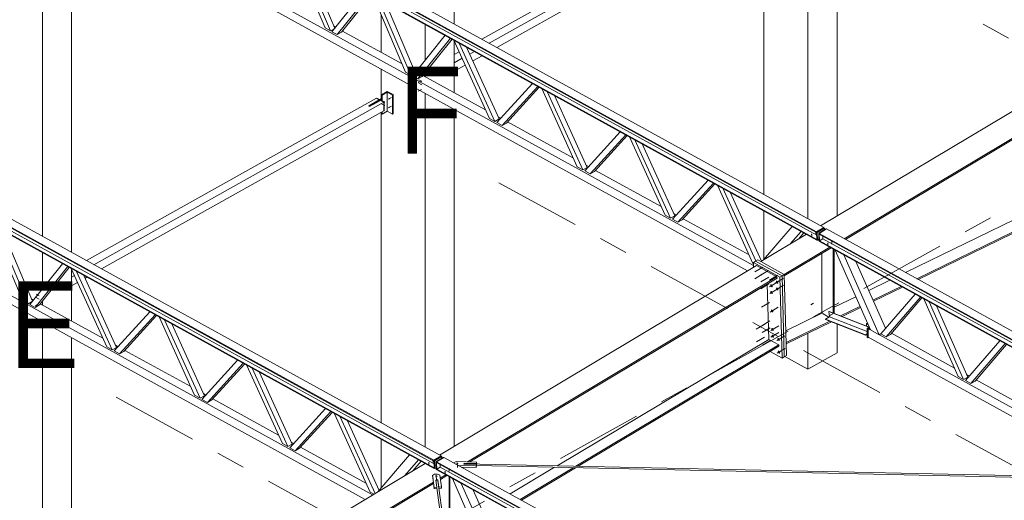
# Model space of a CAD drawing. Header units: millimetres. Extents: x -260 to 160, y -50 to 247.
# Tile 20 of 74: x -199 to -165, y 163 to 179. Entities that reach past the tile are written whole.
import ezdxf

# ---------------------------------------------------------------- set-up
doc = ezdxf.new("R2010")
doc.units = ezdxf.units.MM
for name, pattern in [('XKITLINE00', [0]), ('XKITLINE02', [4, 2, -2]), ('XKITLINE03', [6, 3, -1, 1, -1])]:
    doc.linetypes.add(name, pattern=pattern)
for name, color, linetype, lineweight in [('Element', 2, 'Continuous', 0), ('Spoina', 1, 'Continuous', 0), ('Śruba', 3, 'Continuous', 0)]:
    doc.layers.add(name, color=color, linetype=linetype, lineweight=lineweight)
doc.styles.add('ARIAL', font='ARIAL.TTF')

msp = doc.modelspace()

# ---------------------------------------------------------------- hatches: boundary and pattern name
at = {"layer": 'Śruba'}
for points in [[(-186.029, 176.408), (-186.026, 176.412), (-186.022, 176.415), (-186.019, 176.417), (-186.016, 176.419), (-186.012, 176.42), (-186.009, 176.42), (-186.006, 176.419), (-186.004, 176.417), (-186.002, 176.414), (-186.001, 176.411), (-186.001, 176.407), (-186.001, 176.403), (-186.002, 176.399), (-186.004, 176.394), (-186.006, 176.39), (-186.008, 176.386), (-186.011, 176.382), (-186.015, 176.379), (-186.018, 176.376), (-186.021, 176.375), (-186.025, 176.374), (-186.028, 176.374), (-186.031, 176.375), (-186.033, 176.377), (-186.035, 176.379), (-186.036, 176.382), (-186.036, 176.386), (-186.036, 176.39), (-186.035, 176.395), (-186.033, 176.399), (-186.031, 176.404)], [(-186.029, 176.289), (-186.026, 176.293), (-186.022, 176.296), (-186.019, 176.298), (-186.016, 176.3), (-186.012, 176.301), (-186.009, 176.301), (-186.006, 176.3), (-186.004, 176.298), (-186.002, 176.295), (-186.001, 176.292), (-186.001, 176.288), (-186.001, 176.284), (-186.002, 176.28), (-186.004, 176.275), (-186.006, 176.271), (-186.008, 176.267), (-186.011, 176.263), (-186.015, 176.26), (-186.018, 176.257), (-186.021, 176.256), (-186.025, 176.255), (-186.028, 176.255), (-186.031, 176.256), (-186.033, 176.258), (-186.035, 176.26), (-186.036, 176.264), (-186.036, 176.267), (-186.036, 176.272), (-186.035, 176.276), (-186.033, 176.281), (-186.031, 176.285)], [(-185.814, 176.51), (-185.813, 176.506), (-185.812, 176.501), (-185.812, 176.497), (-185.812, 176.493), (-185.813, 176.49), (-185.815, 176.487), (-185.817, 176.486), (-185.82, 176.485), (-185.823, 176.484), (-185.826, 176.485), (-185.83, 176.487), (-185.833, 176.489), (-185.836, 176.492), (-185.84, 176.496), (-185.842, 176.5), (-185.844, 176.505), (-185.846, 176.509), (-185.847, 176.513), (-185.847, 176.518), (-185.847, 176.521), (-185.845, 176.525), (-185.844, 176.527), (-185.842, 176.529), (-185.839, 176.53), (-185.836, 176.53), (-185.832, 176.529), (-185.829, 176.528), (-185.825, 176.525), (-185.822, 176.522), (-185.819, 176.519), (-185.816, 176.515)], [(-185.814, 176.213), (-185.813, 176.209), (-185.812, 176.204), (-185.812, 176.2), (-185.812, 176.196), (-185.813, 176.193), (-185.815, 176.19), (-185.817, 176.189), (-185.82, 176.188), (-185.823, 176.187), (-185.826, 176.188), (-185.83, 176.19), (-185.833, 176.192), (-185.836, 176.195), (-185.84, 176.199), (-185.842, 176.203), (-185.844, 176.208), (-185.846, 176.212), (-185.847, 176.216), (-185.847, 176.221), (-185.847, 176.224), (-185.845, 176.228), (-185.844, 176.23), (-185.842, 176.232), (-185.839, 176.233), (-185.836, 176.233), (-185.832, 176.233), (-185.829, 176.231), (-185.825, 176.228), (-185.822, 176.225), (-185.819, 176.222), (-185.816, 176.218)], [(-171.273, 171.8), (-171.278, 171.801), (-171.282, 171.802), (-171.286, 171.803), (-171.289, 171.806), (-171.291, 171.808), (-171.293, 171.811), (-171.293, 171.813), (-171.293, 171.816), (-171.292, 171.819), (-171.289, 171.821), (-171.286, 171.824), (-171.283, 171.826), (-171.278, 171.827), (-171.274, 171.828), (-171.269, 171.828), (-171.264, 171.828), (-171.259, 171.828), (-171.255, 171.826), (-171.251, 171.825), (-171.248, 171.823), (-171.245, 171.82), (-171.244, 171.818), (-171.243, 171.815), (-171.244, 171.812), (-171.245, 171.809), (-171.247, 171.807), (-171.25, 171.804), (-171.254, 171.803), (-171.259, 171.801), (-171.263, 171.8), (-171.268, 171.8)], [(-170.715, 171.493), (-170.72, 171.493), (-170.724, 171.494), (-170.728, 171.496), (-170.731, 171.498), (-170.733, 171.501), (-170.735, 171.503), (-170.735, 171.506), (-170.735, 171.509), (-170.734, 171.512), (-170.731, 171.514), (-170.728, 171.516), (-170.725, 171.518), (-170.72, 171.52), (-170.716, 171.521), (-170.711, 171.521), (-170.706, 171.521), (-170.701, 171.52), (-170.697, 171.519), (-170.693, 171.517), (-170.69, 171.515), (-170.688, 171.513), (-170.686, 171.51), (-170.685, 171.507), (-170.686, 171.505), (-170.687, 171.502), (-170.689, 171.499), (-170.692, 171.497), (-170.696, 171.495), (-170.701, 171.494), (-170.705, 171.493), (-170.71, 171.492)], [(-172.426, 170.181), (-172.422, 170.171), (-172.42, 170.161), (-172.419, 170.151), (-172.419, 170.143), (-172.422, 170.135), (-172.425, 170.129), (-172.43, 170.125), (-172.436, 170.123), (-172.443, 170.122), (-172.451, 170.124), (-172.459, 170.127), (-172.466, 170.133), (-172.474, 170.14), (-172.481, 170.148), (-172.487, 170.157), (-172.493, 170.167), (-172.497, 170.177), (-172.499, 170.187), (-172.5, 170.197), (-172.499, 170.205), (-172.497, 170.213), (-172.494, 170.219), (-172.489, 170.223), (-172.483, 170.225), (-172.476, 170.226), (-172.468, 170.224), (-172.46, 170.221), (-172.452, 170.215), (-172.445, 170.208), (-172.438, 170.2), (-172.431, 170.191)], [(-172.623, 170.059), (-172.619, 170.049), (-172.616, 170.039), (-172.615, 170.029), (-172.616, 170.02), (-172.618, 170.013), (-172.622, 170.007), (-172.627, 170.003), (-172.633, 170), (-172.64, 170), (-172.647, 170.002), (-172.655, 170.005), (-172.663, 170.011), (-172.671, 170.018), (-172.678, 170.026), (-172.684, 170.035), (-172.689, 170.045), (-172.693, 170.055), (-172.696, 170.065), (-172.697, 170.075), (-172.696, 170.083), (-172.694, 170.091), (-172.69, 170.097), (-172.685, 170.101), (-172.679, 170.103), (-172.672, 170.104), (-172.665, 170.102), (-172.657, 170.098), (-172.649, 170.093), (-172.641, 170.086), (-172.634, 170.078), (-172.628, 170.069)], [(-172.616, 169.825), (-172.613, 169.815), (-172.61, 169.805), (-172.609, 169.795), (-172.61, 169.786), (-172.612, 169.779), (-172.615, 169.773), (-172.62, 169.769), (-172.626, 169.767), (-172.633, 169.766), (-172.641, 169.768), (-172.649, 169.771), (-172.657, 169.777), (-172.664, 169.784), (-172.672, 169.792), (-172.678, 169.801), (-172.683, 169.811), (-172.687, 169.821), (-172.689, 169.831), (-172.69, 169.841), (-172.69, 169.849), (-172.688, 169.857), (-172.684, 169.863), (-172.679, 169.867), (-172.673, 169.869), (-172.666, 169.87), (-172.658, 169.868), (-172.651, 169.864), (-172.643, 169.859), (-172.635, 169.852), (-172.628, 169.844), (-172.622, 169.835)], [(-172.42, 169.947), (-172.416, 169.937), (-172.413, 169.927), (-172.412, 169.917), (-172.413, 169.909), (-172.415, 169.901), (-172.419, 169.895), (-172.424, 169.891), (-172.43, 169.889), (-172.437, 169.888), (-172.444, 169.89), (-172.452, 169.894), (-172.46, 169.899), (-172.468, 169.906), (-172.475, 169.914), (-172.481, 169.923), (-172.486, 169.933), (-172.49, 169.943), (-172.493, 169.953), (-172.494, 169.963), (-172.493, 169.972), (-172.491, 169.979), (-172.487, 169.985), (-172.482, 169.989), (-172.476, 169.991), (-172.469, 169.992), (-172.462, 169.99), (-172.454, 169.987), (-172.446, 169.981), (-172.438, 169.974), (-172.431, 169.966), (-172.425, 169.957)], [(-172.599, 169.187), (-172.595, 169.177), (-172.593, 169.167), (-172.592, 169.158), (-172.593, 169.149), (-172.595, 169.142), (-172.598, 169.136), (-172.603, 169.131), (-172.609, 169.129), (-172.616, 169.129), (-172.624, 169.13), (-172.632, 169.134), (-172.64, 169.139), (-172.647, 169.146), (-172.654, 169.154), (-172.661, 169.164), (-172.666, 169.174), (-172.67, 169.184), (-172.672, 169.194), (-172.673, 169.203), (-172.673, 169.212), (-172.67, 169.219), (-172.667, 169.225), (-172.662, 169.23), (-172.656, 169.232), (-172.649, 169.232), (-172.641, 169.231), (-172.633, 169.227), (-172.625, 169.222), (-172.618, 169.215), (-172.611, 169.206), (-172.604, 169.197)], [(-170.596, 169.048), (-170.595, 169.044), (-170.594, 169.039), (-170.594, 169.035), (-170.594, 169.031), (-170.595, 169.028), (-170.597, 169.025), (-170.599, 169.024), (-170.602, 169.023), (-170.605, 169.022), (-170.608, 169.023), (-170.612, 169.025), (-170.615, 169.027), (-170.619, 169.03), (-170.622, 169.034), (-170.624, 169.038), (-170.626, 169.043), (-170.628, 169.047), (-170.629, 169.052), (-170.629, 169.056), (-170.629, 169.06), (-170.628, 169.063), (-170.626, 169.065), (-170.624, 169.067), (-170.621, 169.068), (-170.618, 169.068), (-170.614, 169.068), (-170.611, 169.066), (-170.608, 169.064), (-170.604, 169.06), (-170.601, 169.057), (-170.599, 169.053)], [(-172.582, 168.55), (-172.578, 168.54), (-172.576, 168.53), (-172.575, 168.52), (-172.575, 168.512), (-172.578, 168.504), (-172.581, 168.498), (-172.586, 168.494), (-172.592, 168.492), (-172.599, 168.491), (-172.607, 168.493), (-172.615, 168.496), (-172.622, 168.502), (-172.63, 168.509), (-172.637, 168.517), (-172.644, 168.526), (-172.649, 168.536), (-172.653, 168.546), (-172.655, 168.556), (-172.656, 168.566), (-172.655, 168.574), (-172.653, 168.582), (-172.65, 168.588), (-172.645, 168.592), (-172.639, 168.594), (-172.632, 168.595), (-172.624, 168.593), (-172.616, 168.59), (-172.608, 168.584), (-172.601, 168.577), (-172.594, 168.569), (-172.587, 168.56)], [(-169.308, 168.544), (-169.307, 168.539), (-169.306, 168.535), (-169.306, 168.531), (-169.306, 168.527), (-169.307, 168.523), (-169.309, 168.521), (-169.311, 168.519), (-169.314, 168.518), (-169.317, 168.518), (-169.32, 168.519), (-169.324, 168.52), (-169.327, 168.523), (-169.331, 168.526), (-169.334, 168.53), (-169.336, 168.534), (-169.338, 168.538), (-169.34, 168.543), (-169.341, 168.547), (-169.341, 168.551), (-169.341, 168.555), (-169.34, 168.558), (-169.338, 168.561), (-169.336, 168.563), (-169.333, 168.564), (-169.33, 168.564), (-169.326, 168.563), (-169.323, 168.561), (-169.319, 168.559), (-169.316, 168.556), (-169.313, 168.552), (-169.31, 168.548)], [(-172.576, 168.316), (-172.572, 168.306), (-172.569, 168.296), (-172.569, 168.286), (-172.569, 168.278), (-172.571, 168.27), (-172.575, 168.264), (-172.58, 168.26), (-172.586, 168.258), (-172.593, 168.257), (-172.6, 168.259), (-172.608, 168.263), (-172.616, 168.268), (-172.624, 168.275), (-172.631, 168.283), (-172.637, 168.292), (-172.642, 168.302), (-172.646, 168.312), (-172.649, 168.322), (-172.65, 168.332), (-172.649, 168.341), (-172.647, 168.348), (-172.643, 168.354), (-172.638, 168.358), (-172.632, 168.36), (-172.625, 168.361), (-172.618, 168.359), (-172.61, 168.356), (-172.602, 168.35), (-172.594, 168.343), (-172.587, 168.335), (-172.581, 168.326)], [(-172.373, 168.204), (-172.369, 168.194), (-172.367, 168.184), (-172.366, 168.175), (-172.366, 168.166), (-172.368, 168.158), (-172.372, 168.153), (-172.377, 168.148), (-172.383, 168.146), (-172.39, 168.146), (-172.397, 168.147), (-172.405, 168.151), (-172.413, 168.156), (-172.421, 168.163), (-172.428, 168.171), (-172.434, 168.181), (-172.439, 168.19), (-172.443, 168.201), (-172.446, 168.211), (-172.447, 168.22), (-172.446, 168.229), (-172.444, 168.236), (-172.44, 168.242), (-172.436, 168.246), (-172.429, 168.249), (-172.423, 168.249), (-172.415, 168.247), (-172.407, 168.244), (-172.399, 168.239), (-172.391, 168.232), (-172.384, 168.223), (-172.378, 168.214)], [(-172.361, 167.766), (-172.357, 167.755), (-172.355, 167.745), (-172.354, 167.736), (-172.354, 167.727), (-172.357, 167.72), (-172.36, 167.714), (-172.365, 167.71), (-172.371, 167.707), (-172.378, 167.707), (-172.386, 167.709), (-172.394, 167.712), (-172.401, 167.718), (-172.409, 167.724), (-172.416, 167.733), (-172.423, 167.742), (-172.428, 167.752), (-172.432, 167.762), (-172.434, 167.772), (-172.435, 167.782), (-172.434, 167.79), (-172.432, 167.798), (-172.429, 167.804), (-172.424, 167.808), (-172.418, 167.81), (-172.411, 167.811), (-172.403, 167.809), (-172.395, 167.805), (-172.387, 167.8), (-172.38, 167.793), (-172.373, 167.785), (-172.366, 167.776)], [(-184.473, 163.918), (-184.478, 163.918), (-184.482, 163.92), (-184.486, 163.921), (-184.489, 163.923), (-184.492, 163.926), (-184.493, 163.928), (-184.494, 163.931), (-184.493, 163.934), (-184.492, 163.937), (-184.49, 163.939), (-184.487, 163.941), (-184.483, 163.943), (-184.479, 163.945), (-184.474, 163.946), (-184.469, 163.946), (-184.464, 163.946), (-184.459, 163.945), (-184.455, 163.944), (-184.451, 163.942), (-184.448, 163.94), (-184.446, 163.938), (-184.444, 163.935), (-184.444, 163.932), (-184.444, 163.93), (-184.445, 163.927), (-184.448, 163.924), (-184.451, 163.922), (-184.454, 163.92), (-184.459, 163.919), (-184.463, 163.918), (-184.468, 163.917)], [(-183.497, 163.892), (-183.505, 163.893), (-183.511, 163.895), (-183.517, 163.898), (-183.522, 163.901), (-183.526, 163.905), (-183.528, 163.909), (-183.529, 163.913), (-183.529, 163.918), (-183.527, 163.922), (-183.523, 163.926), (-183.518, 163.93), (-183.512, 163.933), (-183.506, 163.935), (-183.498, 163.936), (-183.491, 163.937), (-183.483, 163.937), (-183.476, 163.936), (-183.469, 163.934), (-183.463, 163.931), (-183.458, 163.928), (-183.454, 163.924), (-183.452, 163.92), (-183.451, 163.915), (-183.451, 163.911), (-183.454, 163.907), (-183.457, 163.903), (-183.462, 163.899), (-183.468, 163.896), (-183.474, 163.894), (-183.482, 163.892), (-183.489, 163.892)], [(-184.22, 163.457), (-184.227, 163.458), (-184.234, 163.46), (-184.24, 163.463), (-184.245, 163.466), (-184.249, 163.47), (-184.251, 163.474), (-184.252, 163.479), (-184.251, 163.483), (-184.249, 163.487), (-184.246, 163.491), (-184.241, 163.495), (-184.235, 163.498), (-184.228, 163.5), (-184.221, 163.502), (-184.213, 163.502), (-184.206, 163.502), (-184.198, 163.501), (-184.191, 163.499), (-184.185, 163.496), (-184.18, 163.493), (-184.177, 163.489), (-184.174, 163.485), (-184.173, 163.481), (-184.174, 163.476), (-184.176, 163.472), (-184.18, 163.468), (-184.184, 163.465), (-184.19, 163.462), (-184.197, 163.459), (-184.204, 163.458), (-184.212, 163.457)], [(-183.915, 163.61), (-183.92, 163.611), (-183.924, 163.612), (-183.928, 163.614), (-183.931, 163.616), (-183.934, 163.618), (-183.935, 163.621), (-183.936, 163.624), (-183.935, 163.627), (-183.934, 163.629), (-183.932, 163.632), (-183.929, 163.634), (-183.925, 163.636), (-183.921, 163.638), (-183.916, 163.638), (-183.911, 163.639), (-183.906, 163.639), (-183.901, 163.638), (-183.897, 163.637), (-183.893, 163.635), (-183.89, 163.633), (-183.888, 163.631), (-183.886, 163.628), (-183.886, 163.625), (-183.886, 163.622), (-183.887, 163.62), (-183.89, 163.617), (-183.893, 163.615), (-183.896, 163.613), (-183.901, 163.612), (-183.905, 163.611), (-183.91, 163.61)]]:
    msp.add_hatch(color=256, dxfattribs=at).paths.add_polyline_path(points, flags=17)

# ---------------------------------------------------------------- linework, layer by layer
at = {"layer": 'Element', "linetype": 'XKITLINE00', "lineweight": 0}
for p, q in [((-183.594, 179.081), (-183.594, 192.138)), ((-198.419, 186.957), (-171.097, 171.91)), ((-198.419, 186.934), (-171.097, 171.886)), ((-198.168, 187.107), (-170.846, 172.06)), ((-198.412, 186.7), (-171.09, 171.652)), ((-198.412, 186.676), (-171.09, 171.629)), ((-197.969, 186.593), (-171.094, 171.792)), ((-197.8, 171.752), (-197.8, 185.314)), ((-171.399, 172.365), (-171.399, 184.578)), ((-196.794, 171.198), (-196.794, 184.252)), ((-182.646, 178.559), (-173.081, 183.92)), ((-182.393, 178.419), (-172.828, 183.78)), ((-170.393, 172.459), (-170.393, 184.024)), ((-196.577, 183.585), (-173.275, 170.751)), ((-182.125, 178.272), (-172.828, 183.483)), ((-172.921, 173.203), (-172.921, 183.431)), ((-196.577, 183.288), (-173.477, 170.565)), ((-188.048, 178.944), (-189.174, 181.589)), ((-187.867, 178.844), (-188.993, 181.489)), ((-187.719, 178.935), (-188.749, 181.355)), ((-187.815, 178.815), (-186.689, 180.22)), ((-187.633, 178.715), (-186.508, 180.12)), ((-186.45, 180.089), (-187.482, 178.799)), ((-185.272, 177.414), (-186.397, 180.06)), ((-185.09, 177.314), (-186.216, 179.96)), ((-184.942, 177.405), (-185.972, 179.825)), ((-170.958, 172.122), (-158.246, 179.717)), ((-186.121, 178.105), (-186.121, 179.41)), ((-211.619, 179.075), (-184.298, 164.028)), ((-211.619, 179.051), (-184.297, 164.004)), ((-211.368, 179.225), (-184.046, 164.178)), ((-187.747, 179.001), (-187.691, 178.97)), ((-184.599, 177.833), (-184.599, 179.069)), ((-211.613, 178.818), (-184.291, 163.77)), ((-211.612, 178.794), (-184.29, 163.747)), ((-211.17, 178.711), (-184.294, 163.909)), ((-187.867, 178.844), (-188.048, 178.944)), ((-187.731, 178.92), (-187.867, 178.844)), ((-187.633, 178.715), (-187.815, 178.815)), ((-187.482, 178.799), (-187.633, 178.715)), ((-187.451, 178.838), (-185.396, 177.706)), ((-185.038, 177.286), (-183.912, 178.691)), ((-170.146, 171.674), (-158.006, 178.928)), ((-170.105, 171.652), (-158, 178.884)), ((-184.857, 177.186), (-183.731, 178.591)), ((-183.673, 178.559), (-184.706, 177.27)), ((-182.382, 175.823), (-183.61, 178.525)), ((-183.594, 176.713), (-183.594, 178.488)), ((-182.195, 175.72), (-183.423, 178.422)), ((-183.594, 178.028), (-183.427, 178.122)), ((-183.171, 178.283), (-182.044, 175.804)), ((-183.164, 178.269), (-183.155, 178.274)), ((-183.062, 178.044), (-182.901, 178.134)), ((-182.955, 177.807), (-182.634, 177.987)), ((-183.594, 177.746), (-183.325, 177.897)), ((-183.594, 177.449), (-183.217, 177.66)), ((-186.121, 176.499), (-186.121, 177.529)), ((-185.09, 177.314), (-185.272, 177.414)), ((-184.954, 177.391), (-185.09, 177.314)), ((-184.857, 177.186), (-185.038, 177.286)), ((-184.97, 177.472), (-184.914, 177.441)), ((-184.675, 177.309), (-182.517, 176.121)), ((-184.599, 177.267), (-184.599, 177.403)), ((-184.706, 177.27), (-184.857, 177.186)), ((-182.127, 175.682), (-180.898, 177.031)), ((-186.107, 176.643), (-185.906, 176.755)), ((-186.107, 176.437), (-186.107, 176.643)), ((-186.081, 176.629), (-186.107, 176.643)), ((-185.905, 176.727), (-186.081, 176.629)), ((-186.081, 176.423), (-186.081, 176.629)), ((-185.906, 176.755), (-185.703, 176.644)), ((-185.905, 176.074), (-185.905, 176.727)), ((-185.728, 176.63), (-185.905, 176.727)), ((-185.703, 176.644), (-185.728, 176.63)), ((-185.728, 175.976), (-185.728, 176.63)), ((-185.703, 175.99), (-185.703, 176.644)), ((-184.599, 164.482), (-184.599, 176.691)), ((-181.94, 175.579), (-180.712, 176.928)), ((-180.663, 176.901), (-181.789, 175.664)), ((-179.352, 174.154), (-180.58, 176.856)), ((-179.165, 174.051), (-180.393, 176.753)), ((-180.141, 176.614), (-179.014, 174.136)), ((-196.282, 170.917), (-186.281, 176.522)), ((-196.029, 170.777), (-186.028, 176.382)), ((-186.544, 176.262), (-186.107, 176.508)), ((-186.107, 176.479), (-186.519, 176.248)), ((-186.519, 176.233), (-186.142, 176.445)), ((-186.271, 176.527), (-186.281, 176.522)), ((-186.281, 176.522), (-186.181, 176.466)), ((-186.281, 176.522), (-186.181, 176.466)), ((-186.171, 176.472), (-186.271, 176.527)), ((-186.132, 176.45), (-186.142, 176.445)), ((-186.142, 176.445), (-186.028, 176.382)), ((-186.142, 176.445), (-186.028, 176.382)), ((-186.018, 176.388), (-186.132, 176.45)), ((-186.018, 176.388), (-186.028, 176.382)), ((-186.028, 176.085), (-186.028, 176.382)), ((-186.028, 176.382), (-186.028, 176.085)), ((-186.018, 176.091), (-186.018, 176.388)), ((-195.762, 170.63), (-186.028, 176.085)), ((-186.519, 176.248), (-186.544, 176.262)), ((-186.544, 176.247), (-186.544, 176.262)), ((-186.544, 176.247), (-186.519, 176.233)), ((-186.519, 176.248), (-186.519, 176.233)), ((-186.121, 165.32), (-186.121, 176.033)), ((-186.107, 175.989), (-186.107, 176.041)), ((-186.107, 175.989), (-186.081, 175.975)), ((-186.081, 175.975), (-185.905, 176.074)), ((-186.081, 175.975), (-186.081, 176.055)), ((-186.028, 176.085), (-186.018, 176.091)), ((-185.905, 176.074), (-185.728, 175.976)), ((-185.728, 175.976), (-185.703, 175.99)), ((-183.594, 164.518), (-183.594, 176.137)), ((-209.777, 175.702), (-186.412, 162.834)), ((-182.195, 175.72), (-182.382, 175.823)), ((-182.044, 175.804), (-182.195, 175.72)), ((-181.94, 175.579), (-182.127, 175.682)), ((-182.078, 175.879), (-181.991, 175.831)), ((-181.789, 175.664), (-181.94, 175.579)), ((-181.755, 175.701), (-179.487, 174.452)), ((-209.777, 175.405), (-186.67, 162.679)), ((-179.097, 174.013), (-177.869, 175.362)), ((-178.91, 173.911), (-177.682, 175.26)), ((-168.032, 170.51), (-157.723, 175.535)), ((-167.641, 170.295), (-157.391, 175.292)), ((-167.595, 170.27), (-157.385, 175.247)), ((-177.633, 175.233), (-178.759, 173.995)), ((-176.322, 172.485), (-177.55, 175.187)), ((-176.135, 172.382), (-177.364, 175.084)), ((-177.111, 174.945), (-175.984, 172.467)), ((-179.165, 174.051), (-179.352, 174.154)), ((-179.014, 174.136), (-179.165, 174.051)), ((-178.91, 173.911), (-179.097, 174.013)), ((-179.048, 174.21), (-178.961, 174.162)), ((-178.759, 173.995), (-178.91, 173.911)), ((-178.726, 174.032), (-176.457, 172.783)), ((-176.067, 172.345), (-174.839, 173.694)), ((-175.88, 172.242), (-174.652, 173.591)), ((-174.603, 173.564), (-175.73, 172.327)), ((-173.292, 170.817), (-174.52, 173.519)), ((-173.193, 170.906), (-174.334, 173.416)), ((-173.001, 170.901), (-174.081, 173.277)), ((-176.018, 172.541), (-175.932, 172.494)), ((-172.921, 170.952), (-172.921, 172.638)), ((-176.135, 172.382), (-176.322, 172.485)), ((-175.984, 172.467), (-176.135, 172.382)), ((-175.88, 172.242), (-176.067, 172.345)), ((-175.73, 172.327), (-175.88, 172.242)), ((-175.696, 172.364), (-173.428, 171.115)), ((-198.472, 169.532), (-199.598, 172.177)), ((-198.29, 169.432), (-199.416, 172.077)), ((-198.142, 169.523), (-199.172, 171.943)), ((-171.936, 172.095), (-172.928, 170.945)), ((-171.629, 171.926), (-171.993, 171.503)), ((-171.936, 172.095), (-171.629, 171.926)), ((-171.936, 172.095), (-171.936, 172.095)), ((-171.725, 171.663), (-171.54, 171.877)), ((-171.629, 171.926), (-171.628, 171.926)), ((-171.097, 171.91), (-170.846, 172.06)), ((-171.097, 171.901), (-170.846, 172.051)), ((-171.097, 171.886), (-171.097, 171.91)), ((-171.09, 171.638), (-171.097, 171.901)), ((-171.077, 171.89), (-171.097, 171.901)), ((-170.825, 172.04), (-171.077, 171.89)), ((-171.07, 171.627), (-171.077, 171.89)), ((-171.026, 171.862), (-170.775, 172.012)), ((-171.019, 171.599), (-171.026, 171.862)), ((-171.026, 171.862), (-171.006, 171.851)), ((-171.006, 171.859), (-170.755, 172.01)), ((-140.661, 155.147), (-171.006, 171.859)), ((-171.006, 171.859), (-171.005, 171.836)), ((-170.999, 171.588), (-171.006, 171.851)), ((-170.846, 172.06), (-170.846, 172.051)), ((-170.846, 172.051), (-170.825, 172.04)), ((-170.824, 171.983), (-170.825, 172.04)), ((-170.775, 172.012), (-170.762, 172.005)), ((-170.755, 172.01), (-140.41, 155.297)), ((-173.023, 170.888), (-171.45, 171.827)), ((-171.09, 171.629), (-171.09, 171.652)), ((-171.07, 171.627), (-171.09, 171.638)), ((-171.082, 171.634), (-171.09, 171.629)), ((-171.021, 171.656), (-171.07, 171.627)), ((-171.019, 171.599), (-170.999, 171.588)), ((-140.66, 155.124), (-171.005, 171.836)), ((-170.88, 171.674), (-170.999, 171.602)), ((-140.654, 154.89), (-170.999, 171.602)), ((-170.999, 171.602), (-170.998, 171.579)), ((-140.653, 154.866), (-170.998, 171.579)), ((-170.882, 171.768), (-170.88, 171.674)), ((-170.88, 171.674), (-155.839, 163.39)), ((-197.8, 169.951), (-197.8, 171.187)), ((-172.213, 170.439), (-170.638, 171.38)), ((-172.212, 170.393), (-170.597, 171.358)), ((-170.526, 169.109), (-170.526, 171.319)), ((-170.496, 169.097), (-170.496, 171.302)), ((-170.46, 171.282), (-170.153, 171.112)), ((-170.46, 171.282), (-170.46, 171.282)), ((-170.46, 171.282), (-169.243, 168.531)), ((-173.202, 170.9), (-173.277, 170.855)), ((-173.277, 170.855), (-172.364, 170.352)), ((-173.277, 170.855), (-173.273, 170.687)), ((-173.202, 170.9), (-173.127, 170.945)), ((-173.202, 170.9), (-172.289, 170.397)), ((-173.202, 170.9), (-172.289, 170.397)), ((-173.127, 170.945), (-172.213, 170.442)), ((-170.917, 171.166), (-170.917, 169.164)), ((-170.153, 171.112), (-170.152, 171.113)), ((-170.153, 171.112), (-168.936, 168.362)), ((-168.72, 168.582), (-169.739, 170.885)), ((-198.238, 169.403), (-197.113, 170.809)), ((-198.057, 169.303), (-196.931, 170.709)), ((-196.873, 170.677), (-197.906, 169.388)), ((-195.582, 167.94), (-196.81, 170.642)), ((-196.794, 168.831), (-196.794, 170.606)), ((-195.395, 167.838), (-196.624, 170.54)), ((-184.107, 164.211), (-173.174, 170.746)), ((-173.276, 170.808), (-173.292, 170.817)), ((-173.174, 170.746), (-172.464, 170.355)), ((-196.794, 170.348), (-196.7, 170.401)), ((-196.794, 170.051), (-196.593, 170.164)), ((-196.371, 170.4), (-195.244, 167.922)), ((-196.33, 170.311), (-196.27, 170.345)), ((-183.139, 163.975), (-172.464, 170.355)), ((-183.062, 163.973), (-172.463, 170.308)), ((-172.463, 170.308), (-172.464, 170.355)), ((-172.364, 170.352), (-172.289, 170.397)), ((-172.289, 167.557), (-172.364, 170.352)), ((-172.289, 170.397), (-172.213, 170.442)), ((-172.214, 167.602), (-172.289, 170.397)), ((-172.289, 170.397), (-172.214, 167.602)), ((-172.213, 170.442), (-172.138, 167.647)), ((-169.299, 169.892), (-168.576, 170.245)), ((-172.749, 168.202), (-172.8, 170.107)), ((-169.152, 169.558), (-168.185, 170.029)), ((-169.134, 169.519), (-168.139, 170.004)), ((-198.29, 169.432), (-198.472, 169.532)), ((-198.154, 169.508), (-198.29, 169.432)), ((-198.171, 169.589), (-198.114, 169.558)), ((-197.8, 169.385), (-197.8, 169.521)), ((-170.496, 169.308), (-169.749, 169.673)), ((-168.886, 168.39), (-167.702, 169.763)), ((-168.701, 168.288), (-167.517, 169.662)), ((-167.465, 169.633), (-168.551, 168.373)), ((-166.211, 166.917), (-167.395, 169.594)), ((-166.027, 166.815), (-167.211, 169.493)), ((-198.057, 169.303), (-198.238, 169.403)), ((-197.906, 169.388), (-198.057, 169.303)), ((-197.875, 169.427), (-195.717, 168.238)), ((-195.327, 167.8), (-194.099, 169.149)), ((-170.917, 169.164), (-170.866, 169.077)), ((-170.664, 169.163), (-170.672, 169.159)), ((-170.672, 169.159), (-169.297, 168.62)), ((-170.672, 169.159), (-170.653, 168.981)), ((-170.664, 169.163), (-169.289, 168.625)), ((-170.275, 169.011), (-169.601, 169.339)), ((-170.221, 168.989), (-169.584, 169.3)), ((-166.962, 169.356), (-165.876, 166.9)), ((-197.8, 156.593), (-197.8, 168.809)), ((-195.14, 167.697), (-193.912, 169.046)), ((-193.863, 169.019), (-194.99, 167.782)), ((-192.552, 166.272), (-193.78, 168.974)), ((-192.365, 166.169), (-193.594, 168.871)), ((-172.161, 168.497), (-170.889, 169.117)), ((-172.15, 168.096), (-170.643, 168.831)), ((-172.149, 168.049), (-170.589, 168.81)), ((-170.866, 169.077), (-170.672, 168.97)), ((-170.653, 168.981), (-170.796, 168.9)), ((-169.407, 168.356), (-170.796, 168.9)), ((-170.796, 168.9), (-170.795, 168.891)), ((-169.406, 168.347), (-170.795, 168.891)), ((-170.653, 168.981), (-169.35, 168.47)), ((-193.341, 168.732), (-192.214, 166.253)), ((-170.393, 167.741), (-170.393, 168.734)), ((-169.379, 168.743), (-169.349, 168.76)), ((-169.324, 168.713), (-169.379, 168.743)), ((-169.379, 168.743), (-169.379, 168.66)), ((-169.35, 168.59), (-169.286, 168.627)), ((-169.35, 168.264), (-169.35, 168.59)), ((-169.35, 168.59), (-169.335, 168.582)), ((-169.349, 168.76), (-169.344, 168.757)), ((-169.335, 168.582), (-169.28, 168.613)), ((-169.335, 168.582), (-169.335, 168.255)), ((-169.275, 168.601), (-169.322, 168.574)), ((-169.322, 168.574), (-169.244, 168.531)), ((-169.322, 168.574), (-169.322, 168.277)), ((-168.936, 168.362), (-169.243, 168.531)), ((-196.794, 156.628), (-196.794, 168.255)), ((-180.044, 163.842), (-172.749, 168.202)), ((-172.749, 168.202), (-172.401, 168.01)), ((-171.399, 167.178), (-171.399, 168.415)), ((-169.407, 168.356), (-169.35, 168.388)), ((-169.406, 168.347), (-169.407, 168.356)), ((-169.35, 168.378), (-169.406, 168.347)), ((-169.335, 168.255), (-169.35, 168.264)), ((-169.335, 168.255), (-169.309, 168.27)), ((-169.322, 168.277), (-160.505, 163.421)), ((-168.956, 168.372), (-159.944, 163.409)), ((-168.936, 168.362), (-168.886, 168.39)), ((-168.701, 168.288), (-168.886, 168.39)), ((-168.551, 168.373), (-168.701, 168.288)), ((-168.518, 168.411), (-166.342, 167.212)), ((-165.966, 166.781), (-164.782, 168.155)), ((-195.395, 167.838), (-195.582, 167.94)), ((-195.244, 167.922), (-195.395, 167.838)), ((-195.14, 167.697), (-195.327, 167.8)), ((-195.278, 167.996), (-195.192, 167.949)), ((-194.99, 167.782), (-195.14, 167.697)), ((-194.956, 167.819), (-192.687, 166.57)), ((-179.399, 163.828), (-172.401, 168.01)), ((-179.322, 163.827), (-172.4, 167.963)), ((-172.701, 167.784), (-172.289, 167.557)), ((-172.401, 168.01), (-172.4, 167.963)), ((-165.781, 166.68), (-164.597, 168.053)), ((-164.544, 168.024), (-165.63, 166.764)), ((-192.297, 166.131), (-191.069, 167.48)), ((-172.289, 167.557), (-172.214, 167.602)), ((-172.214, 167.602), (-172.138, 167.647)), ((-172.192, 167.614), (-171.399, 167.178)), ((-171.399, 167.178), (-170.393, 167.741)), ((-192.11, 166.028), (-190.882, 167.377)), ((-190.833, 167.35), (-191.96, 166.113)), ((-189.522, 164.603), (-190.751, 167.305)), ((-189.336, 164.5), (-190.564, 167.202)), ((-190.311, 167.063), (-189.185, 164.585)), ((-166.027, 166.815), (-166.211, 166.917)), ((-165.876, 166.9), (-166.027, 166.815)), ((-165.781, 166.68), (-165.966, 166.781)), ((-165.909, 166.974), (-165.835, 166.933)), ((-165.63, 166.764), (-165.781, 166.68)), ((-165.598, 166.802), (-163.422, 165.604)), ((-192.365, 166.169), (-192.552, 166.272)), ((-192.214, 166.253), (-192.365, 166.169)), ((-192.11, 166.028), (-192.297, 166.131)), ((-192.248, 166.328), (-192.162, 166.28)), ((-191.96, 166.113), (-192.11, 166.028)), ((-191.926, 166.15), (-189.658, 164.901)), ((-189.267, 164.463), (-188.039, 165.812)), ((-189.081, 164.36), (-187.852, 165.709)), ((-187.803, 165.682), (-188.93, 164.444)), ((-186.492, 162.934), (-187.721, 165.636)), ((-186.329, 162.883), (-187.534, 165.534)), ((-186.189, 162.991), (-187.282, 165.394)), ((-186.121, 163.07), (-186.121, 164.755)), ((-189.336, 164.5), (-189.522, 164.603)), ((-189.185, 164.585), (-189.336, 164.5)), ((-189.081, 164.36), (-189.267, 164.463)), ((-189.219, 164.659), (-189.132, 164.611)), ((-188.93, 164.444), (-189.081, 164.36)), ((-188.896, 164.482), (-186.628, 163.232)), ((-185.136, 164.213), (-186.232, 162.941)), ((-184.829, 164.044), (-185.297, 163.5)), ((-185.136, 164.213), (-184.829, 164.044)), ((-185.136, 164.213), (-185.136, 164.213)), ((-184.829, 164.044), (-184.829, 164.044)), ((-184.298, 164.028), (-184.046, 164.178)), ((-184.297, 164.019), (-184.046, 164.169)), ((-184.026, 164.158), (-184.277, 164.008)), ((-184.226, 163.98), (-183.975, 164.13)), ((-184.206, 163.977), (-183.955, 164.127)), ((-184.046, 164.178), (-184.046, 164.169)), ((-184.046, 164.169), (-184.026, 164.158)), ((-184.024, 164.1), (-184.026, 164.158)), ((-183.975, 164.13), (-183.963, 164.123)), ((-183.955, 164.127), (-153.61, 147.415)), ((-197.308, 156.321), (-184.599, 163.917)), ((-185.029, 163.661), (-184.741, 163.995)), ((-184.297, 164.004), (-184.298, 164.028)), ((-184.29, 163.756), (-184.297, 164.019)), ((-184.277, 164.008), (-184.297, 164.019)), ((-184.29, 163.747), (-184.291, 163.77)), ((-184.27, 163.744), (-184.29, 163.756)), ((-184.283, 163.751), (-184.29, 163.747)), ((-184.27, 163.744), (-184.277, 164.008)), ((-184.221, 163.774), (-184.27, 163.744)), ((-184.219, 163.716), (-184.226, 163.98)), ((-184.226, 163.98), (-184.206, 163.968)), ((-184.219, 163.716), (-184.199, 163.705)), ((-153.861, 147.265), (-184.206, 163.977)), ((-184.206, 163.977), (-184.206, 163.954)), ((-184.199, 163.705), (-184.206, 163.968)), ((-153.86, 147.241), (-184.206, 163.954)), ((-184.08, 163.791), (-184.199, 163.72)), ((-153.854, 147.008), (-184.199, 163.72)), ((-184.199, 163.72), (-184.199, 163.697)), ((-184.083, 163.886), (-184.08, 163.791)), ((-184.08, 163.791), (-169.009, 155.491)), ((-183.612, 163.944), (-183.535, 163.983)), ((-183.612, 163.939), (-183.612, 163.944)), ((-183.535, 163.983), (-182.823, 163.968)), ((-182.839, 163.833), (-183.443, 163.846)), ((-183.355, 163.797), (-182.838, 163.786)), ((-183.257, 163.926), (-183.26, 163.893)), ((-183.26, 163.893), (-182.833, 163.884)), ((-183.258, 163.907), (-183.259, 163.896)), ((-183.259, 163.896), (-183.259, 163.893)), ((-183.257, 163.912), (-183.258, 163.907)), ((-183.256, 163.912), (-183.257, 163.926)), ((-182.829, 163.917), (-183.257, 163.926)), ((-183.257, 163.912), (-156.464, 163.334)), ((-182.833, 163.884), (-182.839, 163.833)), ((-182.838, 163.786), (-182.839, 163.833)), ((-182.838, 163.786), (-182.832, 163.837)), ((-182.832, 163.837), (-182.833, 163.884)), ((-182.832, 163.845), (-156.898, 163.286)), ((-182.823, 163.968), (-182.829, 163.917)), ((-182.829, 163.902), (-182.829, 163.917)), ((-182.824, 163.902), (-182.822, 163.921)), ((-182.822, 163.921), (-182.823, 163.968)), ((-181.671, 162.87), (-180.136, 163.787)), ((-181.324, 162.678), (-179.491, 163.773)), ((-181.282, 162.656), (-179.414, 163.772)), ((-184.341, 163.502), (-184.276, 163.548)), ((-184.34, 163.456), (-184.341, 163.502)), ((-184.286, 163.095), (-184.341, 163.502)), ((-184.34, 163.456), (-184.285, 163.048)), ((-184.276, 163.548), (-184.169, 163.554)), ((-153.854, 146.984), (-184.199, 163.697)), ((-184.169, 163.554), (-184.092, 163.518)), ((-184.092, 163.518), (-184.037, 163.11)), ((-184.078, 163.413), (-183.889, 163.526)), ((-184.072, 163.369), (-183.848, 163.503)), ((-183.777, 161.447), (-183.777, 163.464)), ((-183.747, 161.43), (-183.747, 163.448)), ((-183.66, 163.4), (-183.661, 163.399)), ((-183.661, 163.399), (-183.353, 163.23)), ((-183.661, 163.399), (-182.444, 160.648)), ((-196.597, 155.93), (-184.315, 163.272)), ((-196.556, 155.908), (-184.309, 163.228)), ((-184.197, 163.1), (-184.286, 163.095)), ((-184.285, 163.048), (-184.286, 163.095)), ((-184.285, 163.048), (-184.196, 163.053)), ((-184.23, 163.345), (-184.214, 163.346)), ((-184.23, 163.345), (-184.197, 163.1)), ((-184.225, 163.337), (-184.228, 163.328)), ((-184.212, 163.348), (-184.225, 163.337)), ((-184.194, 163.353), (-184.212, 163.348)), ((-184.196, 163.053), (-184.197, 163.1)), ((-182.177, 148.253), (-184.196, 163.078)), ((-184.176, 163.35), (-184.194, 163.353)), ((-184.163, 163.34), (-184.176, 163.35)), ((-184.174, 163.348), (-184.159, 163.349)), ((-184.158, 163.325), (-184.163, 163.34)), ((-184.158, 163.325), (-184.159, 163.349)), ((-184.126, 163.105), (-184.159, 163.349)), ((-182.073, 148.013), (-184.158, 163.325)), ((-184.037, 163.11), (-184.126, 163.105)), ((-184.125, 163.081), (-184.126, 163.105)), ((-184.122, 163.058), (-184.035, 163.064)), ((-184.035, 163.064), (-184.037, 163.11)), ((-183.353, 163.23), (-183.353, 163.231)), ((-183.353, 163.23), (-182.136, 160.479)), ((-186.363, 162.863), (-186.492, 162.934)), ((-181.92, 160.7), (-182.939, 163.003))]:
    msp.add_line(p, q, dxfattribs=at)
at = {"layer": 'Spoina', "linetype": 'XKITLINE03', "lineweight": 0}
for p, q in [((-247.974, 125.953), (-123.263, 195.846)), ((-168.856, 181.004), (88.84, 39.08)), ((-182.056, 173.606), (75.64, 31.682)), ((-195.257, 166.208), (62.439, 24.284))]:
    msp.add_line(p, q, dxfattribs=at)
at = {"layer": 'Śruba', "linetype": 'XKITLINE02', "lineweight": 0}
for p, q in [((-184.841, 177.061), (-184.731, 177.123)), ((-184.812, 177.157), (-184.711, 177.101)), ((-184.812, 177.039), (-184.711, 176.983)), ((-184.841, 176.764), (-184.731, 176.826)), ((-171.126, 171.843), (-171.129, 171.93)), ((-170.567, 171.49), (-170.571, 171.622)), ((-172.956, 170.693), (-173.232, 170.528)), ((-172.753, 170.581), (-173.029, 170.416)), ((-172.95, 170.459), (-173.226, 170.294)), ((-172.747, 170.347), (-173.023, 170.182)), ((-172.449, 170.413), (-172.725, 170.248)), ((-172.496, 170.358), (-172.584, 170.309)), ((-172.74, 170.113), (-173.017, 169.948)), ((-198.041, 169.663), (-197.931, 169.725)), ((-198.013, 169.759), (-197.911, 169.703)), ((-198.013, 169.641), (-197.911, 169.585)), ((-172.723, 169.476), (-173, 169.311)), ((-198.041, 169.366), (-197.931, 169.428)), ((-171.302, 169.391), (-171.201, 169.448)), ((-172.706, 168.838), (-172.983, 168.673)), ((-172.903, 168.716), (-173.179, 168.551)), ((-172.7, 168.604), (-172.976, 168.439)), ((-172.891, 168.277), (-173.167, 168.112)), ((-172.688, 168.166), (-172.965, 168.001)), ((-172.384, 167.998), (-172.66, 167.833)), ((-184.326, 163.96), (-184.329, 164.048)), ((-183.768, 163.653), (-183.771, 163.741))]:
    msp.add_line(p, q, dxfattribs=at)
at = {"layer": 'Śruba', "linetype": 'XKITLINE00', "lineweight": 0}
for p, q in [((-186.095, 176.439), (-185.993, 176.383)), ((-186.095, 176.32), (-185.993, 176.264)), ((-185.761, 176.545), (-185.872, 176.483)), ((-185.761, 176.248), (-185.872, 176.186)), ((-171.267, 171.758), (-171.269, 171.846)), ((-170.708, 171.406), (-170.711, 171.537)), ((-172.442, 170.179), (-172.719, 170.014)), ((-172.246, 170.302), (-172.522, 170.136)), ((-172.436, 169.946), (-172.713, 169.78)), ((-172.239, 170.068), (-172.516, 169.903)), ((-172.419, 169.308), (-172.695, 169.143)), ((-170.642, 169.028), (-170.542, 169.085)), ((-172.402, 168.671), (-172.678, 168.505)), ((-169.26, 168.576), (-169.348, 168.527)), ((-172.396, 168.437), (-172.672, 168.272)), ((-172.193, 168.325), (-172.469, 168.16)), ((-172.181, 167.886), (-172.457, 167.721)), ((-184.467, 163.876), (-184.47, 163.964)), ((-183.491, 163.954), (-183.486, 163.778)), ((-184.214, 163.521), (-184.209, 163.345)), ((-183.909, 163.569), (-183.912, 163.657))]:
    msp.add_line(p, q, dxfattribs=at)

# ---------------------------------------------------------------- texts
at = {"layer": 'Spoina', "style": 'ARIAL', "width": 0.85}
for s, p in [('F', (-185.5, 174.606)), ('E', (-198.925, 167.208))]:
    msp.add_text(s, height=3, dxfattribs=at).set_placement(p)

doc.saveas('drawing.dxf')
